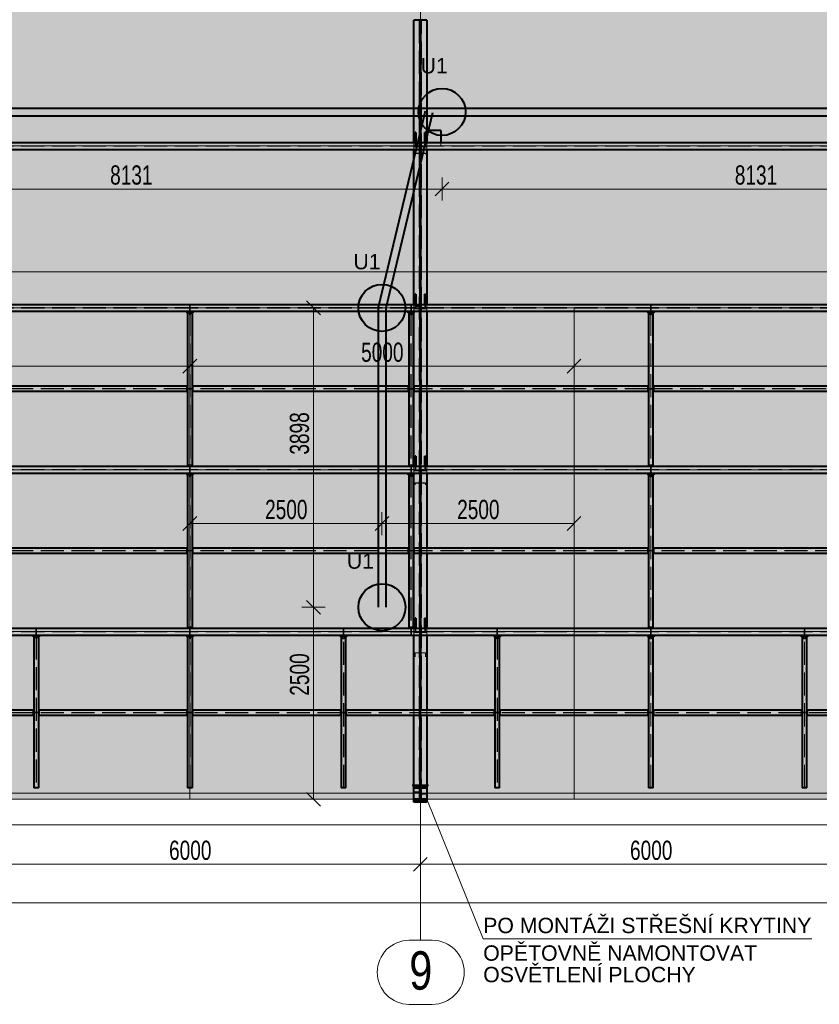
# Model space of a CAD drawing. Header units: metres. Extents: x 212 to 317, y 37 to 97.
# Tile 41 of 52: x 265 to 276, y 68 to 80. Entities that reach past the tile are written whole.
import ezdxf

# ---------------------------------------------------------------- set-up
doc = ezdxf.new("R2010")
doc.units = ezdxf.units.M
for name, pattern in [('__RA_15', [1.7, 1, -0.3, 0.1, -0.3]), ('__RA_2', [0.4, 0.3, -0.1]), ('__RA_4', [0.6, 0.3, -0.1, 0, -0.1, 0, -0.1])]:
    doc.linetypes.add(name, pattern=pattern)
for name, color, linetype, lineweight in [('OSY', 204, '__RA_15', 13), ('POPIS', 7, 'Continuous', 13), ('Standard', 7, 'Continuous', 40), ('VYZTUZ', 11, 'Continuous', 50)]:
    doc.layers.add(name, color=color, linetype=linetype, lineweight=lineweight)
doc.styles.add('ARIAL', font='ARIAL.TTF')

msp = doc.modelspace()

# ---------------------------------------------------------------- hatches: boundary and pattern name
at = {"layer": 'Standard', "linetype": 'Continuous', "lineweight": 13}
for color, points in [(7, [(225.682, 76.634), (291.2, 76.634), (288.775, 80.895), (228.108, 80.895)]), (204, [(249.441, 76.634), (249.441, 70.236), (267.441, 70.236), (267.441, 76.634)]), (204, [(272.441, 76.634), (267.441, 76.634), (267.441, 70.236), (272.441, 70.236)]), (204, [(272.441, 76.634), (272.441, 70.236), (288.441, 70.236), (288.441, 76.634)])]:
    msp.add_hatch(color=color, dxfattribs=at).paths.add_polyline_path(points)

# ---------------------------------------------------------------- linework, layer by layer
at = {"layer": 'OSY', "color": 204, "linetype": 'Continuous', "lineweight": 13}
for p, q in [((270.441, 68.407), (270.441, 93.935)), ((217.354, 78.742), (298.452, 78.742)), ((217.354, 76.634), (298.452, 76.634)), ((217.354, 74.527), (298.452, 74.527)), ((217.354, 72.419), (298.452, 72.419)), ((217.354, 70.318), (298.452, 70.318)), ((270.596, 68.401), (270.297, 68.401)), ((270.441, 68.407), (270.441, 68.407)), ((270.596, 67.567), (270.297, 67.567))]:
    msp.add_line(p, q, dxfattribs=at)
for centre, start, end in [((270.297, 67.984), 90, 270), ((270.596, 67.984), 270, 90)]:
    msp.add_arc(centre, 0.417, start, end, dxfattribs=at)
at = {"layer": 'Standard', "color": 1, "linetype": 'Continuous', "lineweight": 40}
for p, q in [((270.435, 80.381), (270.355, 80.381)), ((270.355, 78.787), (270.355, 80.381)), ((270.435, 80.381), (270.435, 78.787)), ((270.527, 80.381), (270.447, 80.381)), ((270.447, 78.787), (270.447, 80.381)), ((270.527, 80.381), (270.527, 78.942)), ((230.154, 79.234), (286.728, 79.234)), ((229.982, 79.134), (286.9, 79.134)), ((270.504, 79.196), (269.891, 76.64)), ((270.601, 79.173), (269.991, 76.628)), ((270.373, 78.787), (270.373, 78.918)), ((270.381, 78.918), (270.373, 78.918)), ((270.381, 78.918), (270.381, 78.787)), ((270.447, 78.833), (270.435, 78.833)), ((270.509, 78.918), (270.501, 78.918)), ((270.501, 78.787), (270.501, 78.918)), ((270.509, 78.918), (270.509, 78.787)), ((270.527, 78.942), (270.527, 78.787)), ((270.707, 78.942), (270.527, 78.942)), ((270.527, 78.787), (270.527, 78.942)), ((270.707, 78.942), (270.707, 78.787)), ((264.447, 78.787), (270.435, 78.787)), ((270.435, 78.787), (270.435, 78.697)), ((270.447, 78.739), (270.435, 78.739)), ((270.435, 78.729), (270.447, 78.729)), ((270.447, 78.787), (276.435, 78.787)), ((270.447, 78.697), (270.447, 78.787)), ((264.447, 78.697), (270.435, 78.697)), ((270.355, 76.679), (270.355, 78.697)), ((270.435, 78.697), (270.435, 76.679)), ((270.447, 76.679), (270.447, 78.697)), ((270.447, 78.697), (276.435, 78.697)), ((270.527, 78.697), (270.527, 76.679)), ((270.447, 78.533), (270.435, 78.533)), ((270.373, 76.679), (270.373, 76.811)), ((270.381, 76.811), (270.373, 76.811)), ((270.381, 76.811), (270.381, 76.679)), ((270.509, 76.811), (270.501, 76.811)), ((270.501, 76.679), (270.501, 76.811)), ((270.509, 76.811), (270.509, 76.679)), ((264.447, 76.679), (270.435, 76.679)), ((270.447, 76.735), (270.435, 76.735)), ((270.435, 76.679), (270.435, 76.589)), ((270.447, 76.679), (276.435, 76.679)), ((270.447, 76.589), (270.447, 76.679)), ((264.447, 76.589), (270.435, 76.589)), ((267.391, 76.581), (267.391, 76.589)), ((267.391, 76.581), (267.491, 76.581)), ((267.399, 76.581), (267.399, 76.576)), ((267.399, 76.576), (267.434, 76.576)), ((267.409, 76.571), (267.409, 74.58)), ((267.409, 76.571), (267.473, 76.571)), ((267.434, 76.576), (267.434, 76.571)), ((267.439, 76.571), (267.439, 76.581)), ((267.443, 76.581), (267.443, 76.571)), ((267.448, 76.571), (267.448, 76.576)), ((267.448, 76.576), (267.483, 76.576)), ((267.473, 74.58), (267.473, 76.571)), ((267.483, 76.576), (267.483, 76.581)), ((267.491, 76.589), (267.491, 76.581)), ((269.891, 76.64), (269.891, 72.736)), ((269.991, 76.628), (269.991, 72.736)), ((270.271, 76.581), (270.271, 76.589)), ((270.271, 76.581), (270.371, 76.581)), ((270.279, 76.581), (270.279, 76.576)), ((270.279, 76.576), (270.314, 76.576)), ((270.289, 76.571), (270.289, 74.58)), ((270.289, 76.571), (270.353, 76.571)), ((270.314, 76.576), (270.314, 76.571)), ((270.319, 76.571), (270.319, 76.581)), ((270.323, 76.581), (270.323, 76.571)), ((270.328, 76.571), (270.328, 76.576)), ((270.328, 76.576), (270.363, 76.576)), ((270.353, 74.58), (270.353, 76.571)), ((270.355, 75.621), (270.355, 76.576)), ((270.363, 76.576), (270.363, 76.581)), ((270.371, 76.589), (270.371, 76.581)), ((270.447, 76.632), (270.435, 76.632)), ((270.435, 76.622), (270.447, 76.622)), ((270.435, 76.589), (270.435, 75.613)), ((270.447, 75.613), (270.447, 76.589)), ((270.447, 76.589), (276.435, 76.589)), ((270.527, 76.589), (270.527, 75.613)), ((273.391, 76.581), (273.391, 76.589)), ((273.391, 76.581), (273.491, 76.581)), ((273.399, 76.581), (273.399, 76.576)), ((273.399, 76.576), (273.434, 76.576)), ((273.409, 76.571), (273.409, 74.58)), ((273.409, 76.571), (273.473, 76.571)), ((273.434, 76.576), (273.434, 76.571)), ((273.439, 76.571), (273.439, 76.581)), ((273.443, 76.581), (273.443, 76.571)), ((273.448, 76.571), (273.448, 76.576)), ((273.448, 76.576), (273.483, 76.576)), ((273.473, 74.58), (273.473, 76.571)), ((273.483, 76.576), (273.483, 76.581)), ((273.491, 76.589), (273.491, 76.581)), ((270.447, 76.385), (270.435, 76.385)), ((267.401, 75.613), (264.601, 75.613)), ((264.601, 75.549), (267.401, 75.549)), ((267.401, 75.621), (267.401, 75.613)), ((267.401, 75.621), (267.409, 75.621)), ((267.401, 75.613), (267.401, 75.549)), ((267.401, 75.549), (267.401, 75.541)), ((267.409, 75.541), (267.401, 75.541)), ((267.473, 75.621), (267.481, 75.621)), ((267.481, 75.541), (267.473, 75.541)), ((267.481, 75.613), (267.481, 75.621)), ((267.481, 75.549), (267.481, 75.613)), ((270.281, 75.613), (267.481, 75.613)), ((267.481, 75.541), (267.481, 75.549)), ((267.481, 75.549), (270.281, 75.549)), ((270.281, 75.621), (270.281, 75.613)), ((270.281, 75.621), (270.289, 75.621)), ((270.281, 75.613), (270.281, 75.549)), ((270.281, 75.549), (270.281, 75.541)), ((270.289, 75.541), (270.281, 75.541)), ((270.353, 75.621), (270.361, 75.621)), ((270.361, 75.541), (270.353, 75.541)), ((270.355, 74.572), (270.355, 75.541)), ((270.361, 75.613), (270.361, 75.621)), ((270.361, 75.549), (270.361, 75.613)), ((273.401, 75.613), (270.361, 75.613)), ((270.361, 75.541), (270.361, 75.549)), ((270.361, 75.549), (273.401, 75.549)), ((270.435, 75.549), (270.435, 74.572)), ((270.447, 74.572), (270.447, 75.549)), ((270.527, 75.549), (270.527, 74.572)), ((273.401, 75.621), (273.401, 75.613)), ((273.401, 75.621), (273.409, 75.621)), ((273.401, 75.613), (273.401, 75.549)), ((273.401, 75.549), (273.401, 75.541)), ((273.409, 75.541), (273.401, 75.541)), ((273.473, 75.621), (273.481, 75.621)), ((273.481, 75.541), (273.473, 75.541)), ((273.481, 75.613), (273.481, 75.621)), ((273.481, 75.549), (273.481, 75.613)), ((276.521, 75.613), (273.481, 75.613)), ((273.481, 75.541), (273.481, 75.549)), ((273.481, 75.549), (276.521, 75.549)), ((270.373, 74.572), (270.373, 74.703)), ((270.381, 74.703), (270.373, 74.703)), ((270.381, 74.703), (270.381, 74.572)), ((270.447, 74.618), (270.435, 74.618)), ((270.509, 74.703), (270.501, 74.703)), ((270.501, 74.572), (270.501, 74.703)), ((270.509, 74.703), (270.509, 74.572)), ((264.447, 74.572), (270.435, 74.572)), ((264.447, 74.482), (270.435, 74.482)), ((267.391, 74.474), (267.391, 74.482)), ((267.391, 74.474), (267.491, 74.474)), ((267.399, 74.474), (267.399, 74.469)), ((267.401, 74.572), (267.401, 74.58)), ((267.409, 74.58), (267.401, 74.58)), ((267.473, 74.58), (267.409, 74.58)), ((267.439, 74.464), (267.439, 74.474)), ((267.443, 74.474), (267.443, 74.464)), ((267.481, 74.58), (267.473, 74.58)), ((267.481, 74.58), (267.481, 74.572)), ((267.483, 74.469), (267.483, 74.474)), ((267.491, 74.482), (267.491, 74.474)), ((270.271, 74.474), (270.271, 74.482)), ((270.271, 74.474), (270.371, 74.474)), ((270.279, 74.474), (270.279, 74.469)), ((270.281, 74.572), (270.281, 74.58)), ((270.289, 74.58), (270.281, 74.58)), ((270.353, 74.58), (270.289, 74.58)), ((270.319, 74.464), (270.319, 74.474)), ((270.323, 74.474), (270.323, 74.464)), ((270.361, 74.58), (270.353, 74.58)), ((270.361, 74.58), (270.361, 74.572)), ((270.363, 74.469), (270.363, 74.474)), ((270.371, 74.482), (270.371, 74.474)), ((270.435, 74.572), (270.435, 74.482)), ((270.447, 74.524), (270.435, 74.524)), ((270.435, 74.514), (270.447, 74.514)), ((270.435, 74.482), (270.435, 73.505)), ((270.447, 74.572), (276.435, 74.572)), ((270.447, 74.482), (270.447, 74.572)), ((270.447, 73.505), (270.447, 74.482)), ((270.447, 74.482), (276.435, 74.482)), ((270.527, 74.482), (270.527, 73.505)), ((273.391, 74.474), (273.391, 74.482)), ((273.391, 74.474), (273.491, 74.474)), ((273.399, 74.474), (273.399, 74.469)), ((273.401, 74.572), (273.401, 74.58)), ((273.409, 74.58), (273.401, 74.58)), ((273.473, 74.58), (273.409, 74.58)), ((273.439, 74.464), (273.439, 74.474)), ((273.443, 74.474), (273.443, 74.464)), ((273.481, 74.58), (273.473, 74.58)), ((273.481, 74.58), (273.481, 74.572)), ((273.483, 74.469), (273.483, 74.474)), ((273.491, 74.482), (273.491, 74.474)), ((267.399, 74.469), (267.434, 74.469)), ((267.409, 74.464), (267.409, 72.472)), ((267.409, 74.464), (267.473, 74.464)), ((267.434, 74.469), (267.434, 74.464)), ((267.448, 74.464), (267.448, 74.469)), ((267.448, 74.469), (267.483, 74.469)), ((267.473, 72.472), (267.473, 74.464)), ((270.279, 74.469), (270.314, 74.469)), ((270.289, 74.464), (270.289, 72.472)), ((270.289, 74.464), (270.353, 74.464)), ((270.314, 74.469), (270.314, 74.464)), ((270.328, 74.464), (270.328, 74.469)), ((270.328, 74.469), (270.363, 74.469)), ((270.353, 72.472), (270.353, 74.464)), ((270.355, 73.513), (270.355, 74.469)), ((273.399, 74.469), (273.434, 74.469)), ((273.409, 74.464), (273.409, 72.472)), ((273.409, 74.464), (273.473, 74.464)), ((273.434, 74.469), (273.434, 74.464)), ((273.448, 74.464), (273.448, 74.469)), ((273.448, 74.469), (273.483, 74.469)), ((273.473, 72.472), (273.473, 74.464)), ((270.447, 74.218), (270.435, 74.218)), ((267.401, 73.505), (264.361, 73.505)), ((267.401, 73.513), (267.401, 73.505)), ((267.401, 73.513), (267.409, 73.513)), ((267.401, 73.505), (267.401, 73.441)), ((267.473, 73.513), (267.481, 73.513)), ((267.481, 73.505), (267.481, 73.513)), ((267.481, 73.441), (267.481, 73.505)), ((270.281, 73.505), (267.481, 73.505)), ((270.281, 73.513), (270.281, 73.505)), ((270.281, 73.513), (270.289, 73.513)), ((270.281, 73.505), (270.281, 73.441)), ((270.353, 73.513), (270.361, 73.513)), ((270.361, 73.505), (270.361, 73.513)), ((270.361, 73.441), (270.361, 73.505)), ((273.401, 73.505), (270.361, 73.505)), ((273.401, 73.513), (273.401, 73.505)), ((273.401, 73.513), (273.409, 73.513)), ((273.401, 73.505), (273.401, 73.441)), ((273.473, 73.513), (273.481, 73.513)), ((273.481, 73.505), (273.481, 73.513)), ((273.481, 73.441), (273.481, 73.505)), ((276.281, 73.505), (273.481, 73.505)), ((264.361, 73.441), (267.401, 73.441)), ((267.401, 73.441), (267.401, 73.433)), ((267.409, 73.433), (267.401, 73.433)), ((267.481, 73.433), (267.473, 73.433)), ((267.481, 73.433), (267.481, 73.441)), ((267.481, 73.441), (270.281, 73.441)), ((270.281, 73.441), (270.281, 73.433)), ((270.289, 73.433), (270.281, 73.433)), ((270.361, 73.433), (270.353, 73.433)), ((270.355, 72.464), (270.355, 73.433)), ((270.361, 73.433), (270.361, 73.441)), ((270.361, 73.441), (273.401, 73.441)), ((270.435, 73.441), (270.435, 72.464)), ((270.447, 72.464), (270.447, 73.441)), ((270.527, 73.441), (270.527, 72.464)), ((273.401, 73.441), (273.401, 73.433)), ((273.409, 73.433), (273.401, 73.433)), ((273.481, 73.433), (273.473, 73.433)), ((273.481, 73.433), (273.481, 73.441)), ((273.481, 73.441), (276.281, 73.441)), ((270.373, 72.464), (270.373, 72.595)), ((270.381, 72.595), (270.373, 72.595)), ((270.381, 72.595), (270.381, 72.464)), ((270.509, 72.595), (270.501, 72.595)), ((270.501, 72.464), (270.501, 72.595)), ((270.509, 72.595), (270.509, 72.464)), ((264.447, 72.464), (270.435, 72.464)), ((267.401, 72.464), (267.401, 72.472)), ((267.409, 72.472), (267.401, 72.472)), ((267.473, 72.472), (267.409, 72.472)), ((267.481, 72.472), (267.473, 72.472)), ((267.481, 72.472), (267.481, 72.464)), ((270.281, 72.464), (270.281, 72.472)), ((270.289, 72.472), (270.281, 72.472)), ((270.353, 72.472), (270.289, 72.472)), ((270.361, 72.472), (270.353, 72.472)), ((270.361, 72.472), (270.361, 72.464)), ((270.447, 72.5), (270.435, 72.5)), ((270.435, 72.464), (270.435, 72.374)), ((270.447, 72.464), (276.435, 72.464)), ((270.447, 72.374), (270.447, 72.464)), ((273.401, 72.464), (273.401, 72.472)), ((273.409, 72.472), (273.401, 72.472)), ((273.473, 72.472), (273.409, 72.472)), ((273.481, 72.472), (273.473, 72.472)), ((273.481, 72.472), (273.481, 72.464)), ((264.447, 72.374), (270.435, 72.374)), ((265.391, 72.366), (265.391, 72.374)), ((265.391, 72.366), (265.491, 72.366)), ((265.399, 72.366), (265.399, 72.361)), ((265.399, 72.361), (265.434, 72.361)), ((265.409, 72.356), (265.409, 70.386)), ((265.409, 72.356), (265.473, 72.356)), ((265.434, 72.361), (265.434, 72.356)), ((265.439, 72.356), (265.439, 72.366)), ((265.443, 72.366), (265.443, 72.356)), ((265.448, 72.356), (265.448, 72.361)), ((265.448, 72.361), (265.483, 72.361)), ((265.473, 70.386), (265.473, 72.356)), ((265.483, 72.361), (265.483, 72.366)), ((265.491, 72.374), (265.491, 72.366)), ((267.391, 72.366), (267.391, 72.374)), ((267.391, 72.366), (267.491, 72.366)), ((267.399, 72.366), (267.399, 72.361)), ((267.399, 72.361), (267.434, 72.361)), ((267.409, 72.356), (267.473, 72.356)), ((267.409, 72.356), (267.409, 70.386)), ((267.434, 72.361), (267.434, 72.356)), ((267.439, 72.356), (267.439, 72.366)), ((267.443, 72.366), (267.443, 72.356)), ((267.448, 72.356), (267.448, 72.361)), ((267.448, 72.361), (267.483, 72.361)), ((267.473, 70.386), (267.473, 72.356)), ((267.483, 72.361), (267.483, 72.366)), ((267.491, 72.374), (267.491, 72.366)), ((269.391, 72.366), (269.391, 72.374)), ((269.391, 72.366), (269.491, 72.366)), ((269.399, 72.366), (269.399, 72.361)), ((269.399, 72.361), (269.434, 72.361)), ((269.409, 72.356), (269.473, 72.356)), ((269.409, 72.356), (269.409, 70.386)), ((269.434, 72.361), (269.434, 72.356)), ((269.439, 72.356), (269.439, 72.366)), ((269.443, 72.366), (269.443, 72.356)), ((269.448, 72.356), (269.448, 72.361)), ((269.448, 72.361), (269.483, 72.361)), ((269.473, 70.386), (269.473, 72.356)), ((269.483, 72.361), (269.483, 72.366)), ((269.491, 72.374), (269.491, 72.366)), ((270.355, 71.397), (270.355, 72.374)), ((270.447, 72.416), (270.435, 72.416)), ((270.435, 72.406), (270.447, 72.406)), ((270.435, 72.374), (270.435, 71.397)), ((270.447, 71.397), (270.447, 72.374)), ((270.447, 72.374), (276.435, 72.374)), ((270.527, 72.374), (270.527, 71.397)), ((271.391, 72.366), (271.391, 72.374)), ((271.391, 72.366), (271.491, 72.366)), ((271.399, 72.366), (271.399, 72.361)), ((271.399, 72.361), (271.434, 72.361)), ((271.409, 72.356), (271.409, 70.386)), ((271.409, 72.356), (271.473, 72.356)), ((271.434, 72.361), (271.434, 72.356)), ((271.439, 72.356), (271.439, 72.366)), ((271.443, 72.366), (271.443, 72.356)), ((271.448, 72.356), (271.448, 72.361)), ((271.448, 72.361), (271.483, 72.361)), ((271.473, 70.386), (271.473, 72.356)), ((271.483, 72.361), (271.483, 72.366)), ((271.491, 72.374), (271.491, 72.366)), ((273.391, 72.366), (273.391, 72.374)), ((273.391, 72.366), (273.491, 72.366)), ((273.399, 72.366), (273.399, 72.361)), ((273.399, 72.361), (273.434, 72.361)), ((273.409, 72.356), (273.473, 72.356)), ((273.409, 72.356), (273.409, 70.386)), ((273.434, 72.361), (273.434, 72.356)), ((273.439, 72.356), (273.439, 72.366)), ((273.443, 72.366), (273.443, 72.356)), ((273.448, 72.356), (273.448, 72.361)), ((273.448, 72.361), (273.483, 72.361)), ((273.473, 70.386), (273.473, 72.356)), ((273.483, 72.361), (273.483, 72.366)), ((273.491, 72.374), (273.491, 72.366)), ((275.391, 72.366), (275.391, 72.374)), ((275.391, 72.366), (275.491, 72.366)), ((275.399, 72.366), (275.399, 72.361)), ((275.399, 72.361), (275.434, 72.361)), ((275.409, 72.356), (275.473, 72.356)), ((275.409, 72.356), (275.409, 70.386)), ((275.434, 72.361), (275.434, 72.356)), ((275.439, 72.356), (275.439, 72.366)), ((275.443, 72.366), (275.443, 72.356)), ((275.448, 72.356), (275.448, 72.361)), ((275.448, 72.361), (275.483, 72.361)), ((275.473, 70.386), (275.473, 72.356)), ((275.483, 72.361), (275.483, 72.366)), ((275.491, 72.374), (275.491, 72.366)), ((270.447, 72), (270.435, 72)), ((265.401, 71.397), (263.481, 71.397)), ((265.401, 71.405), (265.401, 71.397)), ((265.401, 71.405), (265.409, 71.405)), ((265.401, 71.397), (265.401, 71.333)), ((265.473, 71.405), (265.481, 71.405)), ((265.481, 71.397), (265.481, 71.405)), ((265.481, 71.333), (265.481, 71.397)), ((267.401, 71.397), (265.481, 71.397)), ((267.401, 71.405), (267.401, 71.397)), ((267.401, 71.405), (267.409, 71.405)), ((267.401, 71.397), (267.401, 71.333)), ((267.473, 71.405), (267.481, 71.405)), ((267.481, 71.397), (267.481, 71.405)), ((267.481, 71.333), (267.481, 71.397)), ((269.401, 71.397), (267.481, 71.397)), ((269.401, 71.405), (269.401, 71.397)), ((269.401, 71.405), (269.409, 71.405)), ((269.401, 71.397), (269.401, 71.333)), ((269.473, 71.405), (269.481, 71.405)), ((269.481, 71.397), (269.481, 71.405)), ((269.481, 71.333), (269.481, 71.397)), ((271.401, 71.397), (269.481, 71.397)), ((271.401, 71.405), (271.401, 71.397)), ((271.401, 71.405), (271.409, 71.405)), ((271.401, 71.397), (271.401, 71.333)), ((271.473, 71.405), (271.481, 71.405)), ((271.481, 71.397), (271.481, 71.405)), ((271.481, 71.333), (271.481, 71.397)), ((273.401, 71.397), (271.481, 71.397)), ((273.401, 71.405), (273.401, 71.397)), ((273.401, 71.405), (273.409, 71.405)), ((273.401, 71.397), (273.401, 71.333)), ((273.473, 71.405), (273.481, 71.405)), ((273.481, 71.397), (273.481, 71.405)), ((273.481, 71.333), (273.481, 71.397)), ((275.401, 71.397), (273.481, 71.397)), ((275.401, 71.405), (275.401, 71.397)), ((275.401, 71.405), (275.409, 71.405)), ((275.401, 71.397), (275.401, 71.333)), ((275.473, 71.405), (275.481, 71.405)), ((275.481, 71.397), (275.481, 71.405)), ((275.481, 71.333), (275.481, 71.397)), ((277.401, 71.397), (275.481, 71.397)), ((263.481, 71.333), (265.401, 71.333)), ((265.401, 71.333), (265.401, 71.325)), ((265.409, 71.325), (265.401, 71.325)), ((265.481, 71.325), (265.473, 71.325)), ((265.481, 71.325), (265.481, 71.333)), ((265.481, 71.333), (267.401, 71.333)), ((267.401, 71.333), (267.401, 71.325)), ((267.409, 71.325), (267.401, 71.325)), ((267.481, 71.325), (267.473, 71.325)), ((267.481, 71.325), (267.481, 71.333)), ((267.481, 71.333), (269.401, 71.333)), ((269.401, 71.333), (269.401, 71.325)), ((269.409, 71.325), (269.401, 71.325)), ((269.481, 71.325), (269.473, 71.325)), ((269.481, 71.325), (269.481, 71.333)), ((269.481, 71.333), (271.401, 71.333)), ((270.355, 70.386), (270.355, 71.333)), ((270.435, 71.333), (270.435, 70.396)), ((270.447, 70.386), (270.447, 71.333)), ((270.527, 71.333), (270.527, 70.201)), ((271.401, 71.333), (271.401, 71.325)), ((271.409, 71.325), (271.401, 71.325)), ((271.481, 71.325), (271.473, 71.325)), ((271.481, 71.325), (271.481, 71.333)), ((271.481, 71.333), (273.401, 71.333)), ((273.401, 71.333), (273.401, 71.325)), ((273.409, 71.325), (273.401, 71.325)), ((273.481, 71.325), (273.473, 71.325)), ((273.481, 71.325), (273.481, 71.333)), ((273.481, 71.333), (275.401, 71.333)), ((275.401, 71.333), (275.401, 71.325)), ((275.409, 71.325), (275.401, 71.325)), ((275.481, 71.325), (275.473, 71.325)), ((275.481, 71.325), (275.481, 71.333)), ((275.481, 71.333), (277.401, 71.333)), ((265.473, 70.386), (265.409, 70.386)), ((267.473, 70.386), (267.409, 70.386)), ((269.473, 70.386), (269.409, 70.386)), ((270.355, 70.386), (270.355, 70.396)), ((270.525, 70.396), (270.355, 70.396)), ((270.355, 70.226), (270.355, 70.386)), ((270.355, 70.386), (270.525, 70.386)), ((270.447, 70.413), (270.435, 70.413)), ((270.435, 70.396), (270.435, 70.236)), ((270.447, 70.226), (270.447, 70.386)), ((270.525, 70.396), (270.525, 70.386)), ((271.473, 70.386), (271.409, 70.386)), ((273.473, 70.386), (273.409, 70.386)), ((275.473, 70.386), (275.409, 70.386)), ((270.525, 70.236), (270.355, 70.236)), ((270.355, 70.226), (270.355, 70.236)), ((270.355, 70.201), (270.355, 70.226)), ((270.355, 70.226), (270.525, 70.226)), ((270.435, 70.201), (270.355, 70.201)), ((270.435, 70.236), (270.435, 70.201)), ((270.447, 70.212), (270.435, 70.212)), ((270.447, 70.201), (270.447, 70.226)), ((270.527, 70.201), (270.447, 70.201)), ((270.525, 70.236), (270.525, 70.226))]:
    msp.add_line(p, q, dxfattribs=at)
at = {"layer": 'Standard', "color": 136, "linetype": '__RA_2', "lineweight": 18}
for p, q in [((270.425, 80.381), (270.425, 70.202)), ((270.457, 70.202), (270.457, 80.381)), ((264.447, 78.745), (270.435, 78.745)), ((264.447, 78.739), (270.435, 78.739)), ((270.355, 78.739), (270.355, 78.787)), ((270.355, 78.729), (270.355, 78.739)), ((270.355, 78.697), (270.355, 78.729)), ((270.355, 78.729), (270.435, 78.729)), ((270.373, 78.805), (270.381, 78.805)), ((270.373, 78.745), (270.373, 78.787)), ((270.381, 78.787), (270.381, 78.745)), ((270.427, 78.801), (270.427, 78.801)), ((270.435, 78.801), (270.427, 78.801)), ((270.427, 78.801), (270.427, 78.77)), ((270.455, 78.801), (270.447, 78.801)), ((270.447, 78.745), (276.435, 78.745)), ((270.447, 78.739), (276.435, 78.739)), ((270.447, 78.729), (270.525, 78.729)), ((270.455, 78.77), (270.455, 78.801)), ((270.455, 78.801), (270.455, 78.801)), ((270.501, 78.805), (270.509, 78.805)), ((270.501, 78.745), (270.501, 78.787)), ((270.509, 78.787), (270.509, 78.745)), ((270.525, 78.739), (270.525, 78.729)), ((270.527, 78.787), (270.527, 78.741)), ((270.527, 78.741), (270.527, 78.787)), ((270.527, 78.741), (270.527, 78.697)), ((270.707, 78.741), (270.527, 78.741)), ((270.707, 78.787), (270.707, 78.741)), ((270.429, 78.649), (270.375, 78.649)), ((270.375, 78.649), (270.375, 78.645)), ((270.375, 78.645), (270.375, 78.636)), ((270.375, 78.645), (270.435, 78.645)), ((270.429, 78.653), (270.429, 78.649)), ((270.429, 78.645), (270.429, 78.649)), ((270.447, 78.645), (270.507, 78.645)), ((270.453, 78.649), (270.453, 78.653)), ((270.507, 78.649), (270.453, 78.649)), ((270.453, 78.649), (270.453, 78.645)), ((270.507, 78.645), (270.507, 78.649)), ((270.507, 78.636), (270.507, 78.645)), ((267.437, 76.647), (267.437, 76.679)), ((267.445, 76.679), (267.445, 76.647)), ((270.317, 76.647), (270.317, 76.679)), ((270.325, 76.679), (270.325, 76.647)), ((270.355, 76.632), (270.355, 76.679)), ((270.373, 76.698), (270.381, 76.698)), ((270.373, 76.637), (270.373, 76.679)), ((270.427, 76.661), (270.375, 76.661)), ((270.375, 76.661), (270.375, 76.653)), ((270.375, 76.661), (270.375, 76.661)), ((270.375, 76.653), (270.435, 76.653)), ((270.381, 76.679), (270.381, 76.637)), ((270.427, 76.713), (270.427, 76.712)), ((270.427, 76.712), (270.427, 76.661)), ((270.435, 76.712), (270.427, 76.712)), ((270.501, 76.698), (270.509, 76.698)), ((270.501, 76.637), (270.501, 76.679)), ((270.509, 76.679), (270.509, 76.637)), ((270.527, 76.679), (270.527, 76.589)), ((273.437, 76.647), (273.437, 76.679)), ((273.445, 76.679), (273.445, 76.647)), ((264.447, 76.637), (270.435, 76.637)), ((264.447, 76.632), (270.435, 76.632)), ((267.434, 76.571), (267.434, 76.541)), ((267.434, 76.541), (267.439, 76.541)), ((267.445, 76.647), (267.437, 76.647)), ((267.437, 76.647), (267.437, 76.637)), ((267.437, 76.632), (267.437, 76.622)), ((267.437, 76.622), (267.445, 76.622)), ((267.437, 76.589), (267.437, 76.622)), ((267.439, 76.571), (267.439, 74.58)), ((267.443, 76.571), (267.443, 74.58)), ((267.443, 76.541), (267.448, 76.541)), ((267.445, 76.637), (267.445, 76.647)), ((267.445, 76.622), (267.445, 76.632)), ((267.445, 76.622), (267.445, 76.589)), ((267.448, 76.541), (267.448, 76.571)), ((270.314, 76.571), (270.314, 76.541)), ((270.314, 76.541), (270.319, 76.541)), ((270.325, 76.647), (270.317, 76.647)), ((270.317, 76.647), (270.317, 76.637)), ((270.317, 76.632), (270.317, 76.622)), ((270.317, 76.622), (270.325, 76.622)), ((270.317, 76.589), (270.317, 76.622)), ((270.319, 76.571), (270.319, 74.58)), ((270.323, 76.571), (270.323, 74.58)), ((270.323, 76.541), (270.328, 76.541)), ((270.325, 76.637), (270.325, 76.647)), ((270.325, 76.622), (270.325, 76.632)), ((270.325, 76.622), (270.325, 76.589)), ((270.328, 76.541), (270.328, 76.571)), ((270.355, 76.622), (270.355, 76.632)), ((270.355, 76.589), (270.355, 76.622)), ((270.355, 76.622), (270.435, 76.622)), ((270.355, 76.576), (270.355, 76.589)), ((270.447, 76.637), (276.435, 76.637)), ((270.507, 76.633), (270.447, 76.633)), ((270.447, 76.632), (276.435, 76.632)), ((270.447, 76.622), (270.525, 76.622)), ((270.455, 76.589), (270.455, 76.625)), ((270.455, 76.625), (270.455, 76.625)), ((270.455, 76.625), (270.507, 76.625)), ((270.507, 76.633), (270.507, 76.633)), ((270.507, 76.625), (270.507, 76.633)), ((270.525, 76.632), (270.525, 76.622)), ((273.434, 76.571), (273.434, 76.541)), ((273.434, 76.541), (273.439, 76.541)), ((273.445, 76.647), (273.437, 76.647)), ((273.437, 76.647), (273.437, 76.637)), ((273.437, 76.632), (273.437, 76.622)), ((273.437, 76.622), (273.445, 76.622)), ((273.437, 76.589), (273.437, 76.622)), ((273.439, 76.571), (273.439, 74.58)), ((273.443, 76.571), (273.443, 74.58)), ((273.443, 76.541), (273.448, 76.541)), ((273.445, 76.637), (273.445, 76.647)), ((273.445, 76.622), (273.445, 76.632)), ((273.445, 76.622), (273.445, 76.589)), ((273.448, 76.541), (273.448, 76.571)), ((267.401, 75.583), (264.601, 75.583)), ((267.401, 75.578), (264.601, 75.578)), ((267.409, 75.585), (267.429, 75.585)), ((267.429, 75.577), (267.409, 75.577)), ((267.439, 75.585), (267.429, 75.585)), ((267.429, 75.585), (267.429, 75.577)), ((267.429, 75.577), (267.439, 75.577)), ((267.453, 75.585), (267.443, 75.585)), ((267.443, 75.577), (267.453, 75.577)), ((267.453, 75.577), (267.453, 75.585)), ((267.453, 75.585), (267.473, 75.585)), ((267.473, 75.577), (267.453, 75.577)), ((270.281, 75.583), (267.481, 75.583)), ((270.281, 75.578), (267.481, 75.578)), ((270.289, 75.585), (270.309, 75.585)), ((270.309, 75.577), (270.289, 75.577)), ((270.319, 75.585), (270.309, 75.585)), ((270.309, 75.585), (270.309, 75.577)), ((270.309, 75.577), (270.319, 75.577)), ((270.333, 75.585), (270.323, 75.585)), ((270.323, 75.577), (270.333, 75.577)), ((270.333, 75.577), (270.333, 75.585)), ((270.333, 75.585), (270.353, 75.585)), ((270.353, 75.577), (270.333, 75.577)), ((270.355, 75.541), (270.355, 75.621)), ((273.401, 75.583), (270.361, 75.583)), ((273.401, 75.578), (270.361, 75.578)), ((270.435, 75.613), (270.435, 75.549)), ((270.447, 75.549), (270.447, 75.613)), ((270.527, 75.613), (270.527, 75.549)), ((273.409, 75.585), (273.429, 75.585)), ((273.429, 75.577), (273.409, 75.577)), ((273.439, 75.585), (273.429, 75.585)), ((273.429, 75.585), (273.429, 75.577)), ((273.429, 75.577), (273.439, 75.577)), ((273.453, 75.585), (273.443, 75.585)), ((273.443, 75.577), (273.453, 75.577)), ((273.453, 75.577), (273.453, 75.585)), ((273.453, 75.585), (273.473, 75.585)), ((273.473, 75.577), (273.453, 75.577)), ((276.521, 75.583), (273.481, 75.583)), ((276.521, 75.578), (273.481, 75.578)), ((264.447, 74.529), (270.435, 74.529)), ((264.447, 74.524), (270.435, 74.524)), ((267.437, 74.539), (267.437, 74.572)), ((267.445, 74.539), (267.437, 74.539)), ((267.437, 74.539), (267.437, 74.529)), ((267.437, 74.524), (267.437, 74.514)), ((267.437, 74.514), (267.445, 74.514)), ((267.437, 74.482), (267.437, 74.514)), ((267.445, 74.572), (267.445, 74.539)), ((267.445, 74.529), (267.445, 74.539)), ((267.445, 74.514), (267.445, 74.524)), ((267.445, 74.514), (267.445, 74.482)), ((270.317, 74.539), (270.317, 74.572)), ((270.325, 74.539), (270.317, 74.539)), ((270.317, 74.539), (270.317, 74.529)), ((270.317, 74.524), (270.317, 74.514)), ((270.317, 74.514), (270.325, 74.514)), ((270.317, 74.482), (270.317, 74.514)), ((270.325, 74.572), (270.325, 74.539)), ((270.325, 74.529), (270.325, 74.539)), ((270.325, 74.514), (270.325, 74.524)), ((270.325, 74.514), (270.325, 74.482)), ((270.355, 74.524), (270.355, 74.572)), ((270.355, 74.514), (270.355, 74.524)), ((270.355, 74.482), (270.355, 74.514)), ((270.355, 74.514), (270.435, 74.514)), ((270.355, 74.469), (270.355, 74.482)), ((270.373, 74.59), (270.381, 74.59)), ((270.373, 74.529), (270.373, 74.572)), ((270.381, 74.572), (270.381, 74.529)), ((270.429, 74.575), (270.429, 74.575)), ((270.435, 74.575), (270.429, 74.575)), ((270.429, 74.575), (270.429, 74.554)), ((270.453, 74.575), (270.447, 74.575)), ((270.447, 74.529), (276.435, 74.529)), ((270.447, 74.524), (276.435, 74.524)), ((270.447, 74.514), (270.525, 74.514)), ((270.453, 74.554), (270.453, 74.575)), ((270.453, 74.575), (270.453, 74.575)), ((270.501, 74.59), (270.509, 74.59)), ((270.501, 74.529), (270.501, 74.572)), ((270.509, 74.572), (270.509, 74.529)), ((270.525, 74.524), (270.525, 74.514)), ((270.527, 74.572), (270.527, 74.482)), ((273.437, 74.539), (273.437, 74.572)), ((273.445, 74.539), (273.437, 74.539)), ((273.437, 74.539), (273.437, 74.529)), ((273.437, 74.524), (273.437, 74.514)), ((273.437, 74.514), (273.445, 74.514)), ((273.437, 74.482), (273.437, 74.514)), ((273.445, 74.572), (273.445, 74.539)), ((273.445, 74.529), (273.445, 74.539)), ((273.445, 74.514), (273.445, 74.524)), ((273.445, 74.514), (273.445, 74.482)), ((267.434, 74.464), (267.434, 74.434)), ((267.434, 74.434), (267.439, 74.434)), ((267.439, 74.464), (267.439, 72.472)), ((267.443, 74.464), (267.443, 72.472)), ((267.443, 74.434), (267.448, 74.434)), ((267.448, 74.434), (267.448, 74.464)), ((270.314, 74.464), (270.314, 74.434)), ((270.314, 74.434), (270.319, 74.434)), ((270.319, 74.464), (270.319, 72.472)), ((270.323, 74.464), (270.323, 72.472)), ((270.323, 74.434), (270.328, 74.434)), ((270.328, 74.434), (270.328, 74.464)), ((270.429, 74.355), (270.375, 74.355)), ((270.375, 74.355), (270.375, 74.352)), ((270.375, 74.352), (270.375, 74.332)), ((270.375, 74.352), (270.435, 74.352)), ((270.429, 74.357), (270.429, 74.355)), ((270.429, 74.346), (270.429, 74.355)), ((270.447, 74.352), (270.507, 74.352)), ((270.453, 74.355), (270.453, 74.357)), ((270.507, 74.355), (270.453, 74.355)), ((270.453, 74.355), (270.453, 74.346)), ((270.507, 74.352), (270.507, 74.355)), ((270.507, 74.332), (270.507, 74.352)), ((273.434, 74.464), (273.434, 74.434)), ((273.434, 74.434), (273.439, 74.434)), ((273.439, 74.464), (273.439, 72.472)), ((273.443, 74.464), (273.443, 72.472)), ((273.443, 74.434), (273.448, 74.434)), ((273.448, 74.434), (273.448, 74.464)), ((267.401, 73.475), (264.361, 73.475)), ((267.401, 73.471), (264.361, 73.471)), ((267.409, 73.477), (267.429, 73.477)), ((267.429, 73.469), (267.409, 73.469)), ((267.439, 73.477), (267.429, 73.477)), ((267.429, 73.477), (267.429, 73.469)), ((267.429, 73.469), (267.439, 73.469)), ((267.453, 73.477), (267.443, 73.477)), ((267.443, 73.469), (267.453, 73.469)), ((267.453, 73.469), (267.453, 73.477)), ((267.453, 73.477), (267.473, 73.477)), ((267.473, 73.469), (267.453, 73.469)), ((270.281, 73.475), (267.481, 73.475)), ((270.281, 73.471), (267.481, 73.471)), ((270.289, 73.477), (270.309, 73.477)), ((270.309, 73.469), (270.289, 73.469)), ((270.319, 73.477), (270.309, 73.477)), ((270.309, 73.477), (270.309, 73.469)), ((270.309, 73.469), (270.319, 73.469)), ((270.333, 73.477), (270.323, 73.477)), ((270.323, 73.469), (270.333, 73.469)), ((270.333, 73.469), (270.333, 73.477)), ((270.333, 73.477), (270.353, 73.477)), ((270.353, 73.469), (270.333, 73.469)), ((270.355, 73.433), (270.355, 73.513)), ((273.401, 73.475), (270.361, 73.475)), ((273.401, 73.471), (270.361, 73.471)), ((270.435, 73.505), (270.435, 73.441)), ((270.447, 73.441), (270.447, 73.505)), ((270.527, 73.505), (270.527, 73.441)), ((273.409, 73.477), (273.429, 73.477)), ((273.429, 73.469), (273.409, 73.469)), ((273.439, 73.477), (273.429, 73.477)), ((273.429, 73.477), (273.429, 73.469)), ((273.429, 73.469), (273.439, 73.469)), ((273.453, 73.477), (273.443, 73.477)), ((273.443, 73.469), (273.453, 73.469)), ((273.453, 73.469), (273.453, 73.477)), ((273.453, 73.477), (273.473, 73.477)), ((273.473, 73.469), (273.453, 73.469)), ((276.281, 73.475), (273.481, 73.475)), ((276.281, 73.471), (273.481, 73.471)), ((264.447, 72.422), (270.435, 72.422)), ((265.437, 72.432), (265.437, 72.464)), ((265.445, 72.432), (265.437, 72.432)), ((265.437, 72.432), (265.437, 72.422)), ((265.445, 72.464), (265.445, 72.432)), ((265.445, 72.422), (265.445, 72.432)), ((267.437, 72.432), (267.437, 72.464)), ((267.445, 72.432), (267.437, 72.432)), ((267.437, 72.432), (267.437, 72.422)), ((267.445, 72.464), (267.445, 72.432)), ((267.445, 72.422), (267.445, 72.432)), ((269.437, 72.432), (269.437, 72.464)), ((269.445, 72.432), (269.437, 72.432)), ((269.437, 72.432), (269.437, 72.422)), ((269.445, 72.464), (269.445, 72.432)), ((269.445, 72.422), (269.445, 72.432)), ((270.317, 72.432), (270.317, 72.464)), ((270.325, 72.432), (270.317, 72.432)), ((270.317, 72.432), (270.317, 72.422)), ((270.325, 72.464), (270.325, 72.432)), ((270.325, 72.422), (270.325, 72.432)), ((270.355, 72.416), (270.355, 72.464)), ((270.373, 72.482), (270.381, 72.482)), ((270.373, 72.422), (270.373, 72.464)), ((270.381, 72.464), (270.381, 72.422)), ((270.447, 72.422), (276.435, 72.422)), ((270.501, 72.482), (270.509, 72.482)), ((270.501, 72.422), (270.501, 72.464)), ((270.509, 72.464), (270.509, 72.422)), ((270.527, 72.464), (270.527, 72.374)), ((271.437, 72.432), (271.437, 72.464)), ((271.445, 72.432), (271.437, 72.432)), ((271.437, 72.432), (271.437, 72.422)), ((271.445, 72.464), (271.445, 72.432)), ((271.445, 72.422), (271.445, 72.432)), ((273.437, 72.432), (273.437, 72.464)), ((273.445, 72.432), (273.437, 72.432)), ((273.437, 72.432), (273.437, 72.422)), ((273.445, 72.464), (273.445, 72.432)), ((273.445, 72.422), (273.445, 72.432)), ((275.437, 72.432), (275.437, 72.464)), ((275.445, 72.432), (275.437, 72.432)), ((275.437, 72.432), (275.437, 72.422)), ((275.445, 72.464), (275.445, 72.432)), ((275.445, 72.422), (275.445, 72.432)), ((264.447, 72.416), (270.435, 72.416)), ((265.434, 72.356), (265.434, 72.326)), ((265.434, 72.326), (265.439, 72.326)), ((265.437, 72.416), (265.437, 72.406)), ((265.437, 72.406), (265.445, 72.406)), ((265.437, 72.374), (265.437, 72.406)), ((265.439, 72.356), (265.439, 70.386)), ((265.443, 72.356), (265.443, 70.386)), ((265.443, 72.326), (265.448, 72.326)), ((265.445, 72.406), (265.445, 72.416)), ((265.445, 72.406), (265.445, 72.374)), ((265.448, 72.326), (265.448, 72.356)), ((267.434, 72.356), (267.434, 72.326)), ((267.434, 72.326), (267.439, 72.326)), ((267.437, 72.416), (267.437, 72.406)), ((267.437, 72.406), (267.445, 72.406)), ((267.437, 72.374), (267.437, 72.406)), ((267.439, 70.386), (267.439, 72.356)), ((267.443, 70.386), (267.443, 72.356)), ((267.443, 72.326), (267.448, 72.326)), ((267.445, 72.406), (267.445, 72.416)), ((267.445, 72.406), (267.445, 72.374)), ((267.448, 72.326), (267.448, 72.356)), ((269.434, 72.356), (269.434, 72.326)), ((269.434, 72.326), (269.439, 72.326)), ((269.437, 72.416), (269.437, 72.406)), ((269.437, 72.406), (269.445, 72.406)), ((269.437, 72.374), (269.437, 72.406)), ((269.439, 70.386), (269.439, 72.356)), ((269.443, 70.386), (269.443, 72.356)), ((269.443, 72.326), (269.448, 72.326)), ((269.445, 72.406), (269.445, 72.416)), ((269.445, 72.406), (269.445, 72.374)), ((269.448, 72.326), (269.448, 72.356)), ((270.317, 72.416), (270.317, 72.406)), ((270.317, 72.406), (270.325, 72.406)), ((270.317, 72.374), (270.317, 72.406)), ((270.325, 72.406), (270.325, 72.416)), ((270.325, 72.406), (270.325, 72.374)), ((270.355, 72.406), (270.355, 72.416)), ((270.355, 72.374), (270.355, 72.406)), ((270.355, 72.406), (270.435, 72.406)), ((270.447, 72.416), (276.435, 72.416)), ((270.447, 72.406), (270.525, 72.406)), ((270.525, 72.416), (270.525, 72.406)), ((271.434, 72.356), (271.434, 72.326)), ((271.434, 72.326), (271.439, 72.326)), ((271.437, 72.416), (271.437, 72.406)), ((271.437, 72.406), (271.445, 72.406)), ((271.437, 72.374), (271.437, 72.406)), ((271.439, 72.356), (271.439, 70.386)), ((271.443, 72.356), (271.443, 70.386)), ((271.443, 72.326), (271.448, 72.326)), ((271.445, 72.406), (271.445, 72.416)), ((271.445, 72.406), (271.445, 72.374)), ((271.448, 72.326), (271.448, 72.356)), ((273.434, 72.356), (273.434, 72.326)), ((273.434, 72.326), (273.439, 72.326)), ((273.437, 72.416), (273.437, 72.406)), ((273.437, 72.406), (273.445, 72.406)), ((273.437, 72.374), (273.437, 72.406)), ((273.439, 70.386), (273.439, 72.356)), ((273.443, 70.386), (273.443, 72.356)), ((273.443, 72.326), (273.448, 72.326)), ((273.445, 72.406), (273.445, 72.416)), ((273.445, 72.406), (273.445, 72.374)), ((273.448, 72.326), (273.448, 72.356)), ((275.434, 72.356), (275.434, 72.326)), ((275.434, 72.326), (275.439, 72.326)), ((275.437, 72.416), (275.437, 72.406)), ((275.437, 72.406), (275.445, 72.406)), ((275.437, 72.374), (275.437, 72.406)), ((275.439, 70.386), (275.439, 72.356)), ((275.443, 70.386), (275.443, 72.356)), ((275.443, 72.326), (275.448, 72.326)), ((275.445, 72.406), (275.445, 72.416)), ((275.445, 72.406), (275.445, 72.374)), ((275.448, 72.326), (275.448, 72.356)), ((270.429, 72.143), (270.375, 72.143)), ((270.375, 72.143), (270.375, 72.141)), ((270.375, 72.141), (270.375, 72.09)), ((270.375, 72.141), (270.435, 72.141)), ((270.429, 72.146), (270.429, 72.143)), ((270.429, 72.112), (270.429, 72.143)), ((270.447, 72.141), (270.507, 72.141)), ((270.453, 72.143), (270.453, 72.146)), ((270.507, 72.143), (270.453, 72.143)), ((270.453, 72.143), (270.453, 72.112)), ((270.507, 72.141), (270.507, 72.143)), ((270.507, 72.09), (270.507, 72.141)), ((270.355, 71.333), (270.355, 71.397)), ((270.435, 71.397), (270.435, 71.333)), ((270.447, 71.333), (270.447, 71.397)), ((270.527, 71.397), (270.527, 71.333)), ((265.401, 71.367), (263.481, 71.367)), ((265.401, 71.363), (263.481, 71.363)), ((265.409, 71.369), (265.429, 71.369)), ((265.429, 71.361), (265.409, 71.361)), ((265.439, 71.369), (265.429, 71.369)), ((265.429, 71.369), (265.429, 71.361)), ((265.429, 71.361), (265.439, 71.361)), ((265.453, 71.369), (265.443, 71.369)), ((265.443, 71.361), (265.453, 71.361)), ((265.453, 71.361), (265.453, 71.369)), ((265.453, 71.369), (265.473, 71.369)), ((265.473, 71.361), (265.453, 71.361)), ((267.401, 71.367), (265.481, 71.367)), ((267.401, 71.363), (265.481, 71.363)), ((267.409, 71.369), (267.429, 71.369)), ((267.429, 71.361), (267.409, 71.361)), ((267.439, 71.369), (267.429, 71.369)), ((267.429, 71.369), (267.429, 71.361)), ((267.429, 71.361), (267.439, 71.361)), ((267.453, 71.369), (267.443, 71.369)), ((267.443, 71.361), (267.453, 71.361)), ((267.453, 71.361), (267.453, 71.369)), ((267.453, 71.369), (267.473, 71.369)), ((267.473, 71.361), (267.453, 71.361)), ((269.401, 71.367), (267.481, 71.367)), ((269.401, 71.363), (267.481, 71.363)), ((269.409, 71.369), (269.429, 71.369)), ((269.429, 71.361), (269.409, 71.361)), ((269.439, 71.369), (269.429, 71.369)), ((269.429, 71.369), (269.429, 71.361)), ((269.429, 71.361), (269.439, 71.361)), ((269.453, 71.369), (269.443, 71.369)), ((269.443, 71.361), (269.453, 71.361)), ((269.453, 71.361), (269.453, 71.369)), ((269.453, 71.369), (269.473, 71.369)), ((269.473, 71.361), (269.453, 71.361)), ((271.401, 71.367), (269.481, 71.367)), ((271.401, 71.363), (269.481, 71.363)), ((271.409, 71.369), (271.429, 71.369)), ((271.429, 71.361), (271.409, 71.361)), ((271.439, 71.369), (271.429, 71.369)), ((271.429, 71.369), (271.429, 71.361)), ((271.429, 71.361), (271.439, 71.361)), ((271.453, 71.369), (271.443, 71.369)), ((271.443, 71.361), (271.453, 71.361)), ((271.453, 71.361), (271.453, 71.369)), ((271.453, 71.369), (271.473, 71.369)), ((271.473, 71.361), (271.453, 71.361)), ((273.401, 71.367), (271.481, 71.367)), ((273.401, 71.363), (271.481, 71.363)), ((273.409, 71.369), (273.429, 71.369)), ((273.429, 71.361), (273.409, 71.361)), ((273.439, 71.369), (273.429, 71.369)), ((273.429, 71.369), (273.429, 71.361)), ((273.429, 71.361), (273.439, 71.361)), ((273.453, 71.369), (273.443, 71.369)), ((273.443, 71.361), (273.453, 71.361)), ((273.453, 71.361), (273.453, 71.369)), ((273.453, 71.369), (273.473, 71.369)), ((273.473, 71.361), (273.453, 71.361)), ((275.401, 71.367), (273.481, 71.367)), ((275.401, 71.363), (273.481, 71.363)), ((275.409, 71.369), (275.429, 71.369)), ((275.429, 71.361), (275.409, 71.361)), ((275.439, 71.369), (275.429, 71.369)), ((275.429, 71.369), (275.429, 71.361)), ((275.429, 71.361), (275.439, 71.361)), ((275.453, 71.369), (275.443, 71.369)), ((275.443, 71.361), (275.453, 71.361)), ((275.453, 71.361), (275.453, 71.369)), ((275.453, 71.369), (275.473, 71.369)), ((275.473, 71.361), (275.453, 71.361)), ((277.401, 71.367), (275.481, 71.367)), ((277.401, 71.363), (275.481, 71.363)), ((270.429, 70.39), (270.429, 70.389)), ((270.429, 70.389), (270.429, 70.335)), ((270.435, 70.389), (270.429, 70.389)), ((270.375, 70.336), (270.375, 70.335)), ((270.429, 70.335), (270.375, 70.335)), ((270.375, 70.335), (270.375, 70.329)), ((270.375, 70.329), (270.435, 70.329)), ((270.507, 70.309), (270.447, 70.309)), ((270.447, 70.249), (270.453, 70.249)), ((270.453, 70.304), (270.453, 70.303)), ((270.453, 70.249), (270.453, 70.303)), ((270.453, 70.303), (270.507, 70.303)), ((270.507, 70.309), (270.507, 70.31)), ((270.507, 70.303), (270.507, 70.309)), ((270.355, 70.202), (270.425, 70.202)), ((270.425, 70.208), (270.435, 70.208)), ((270.447, 70.208), (270.457, 70.208)), ((270.457, 70.202), (270.527, 70.202))]:
    msp.add_line(p, q, dxfattribs=at)
at = {"layer": 'Standard', "color": 204, "linetype": 'Continuous', "lineweight": 13}
for p, q in [((267.441, 70.236), (267.441, 76.634)), ((272.441, 70.236), (272.441, 76.634)), ((270.525, 70.236), (271.259, 68.418))]:
    msp.add_line(p, q, dxfattribs=at)
at = {"layer": 'Standard', "color": 1, "linetype": '__RA_4', "lineweight": 40}
msp.add_line((270.335, 70.42), (270.547, 70.42), dxfattribs=at)
at = {"layer": 'Standard', "color": 7, "linetype": 'Continuous', "lineweight": 13}
for p, q in [((222.039, 70.236), (294.843, 70.236)), ((271.259, 68.418), (275.538, 68.418))]:
    msp.add_line(p, q, dxfattribs=at)
msp.add_lwpolyline([(217.254, 69.903), (298.552, 69.903), (298.552, 92.332), (217.254, 92.332), (217.254, 69.903)], dxfattribs=at)
at = {"layer": 'Standard', "color": 1, "linetype": 'Continuous', "lineweight": 40}
for centre in [(270.723, 79.184), (269.941, 76.634), (269.941, 72.736)]:
    msp.add_circle(centre, 0.306, dxfattribs=at)
at = {"layer": 'VYZTUZ', "color": 171, "linetype": 'Continuous', "lineweight": 18}
for p, q in [((270.723, 78.181), (270.723, 78.331)), ((270.633, 78.091), (270.813, 78.271)), ((262.592, 78.181), (270.723, 78.181)), ((270.723, 78.181), (270.723, 78.031)), ((270.723, 78.181), (278.854, 78.181)), ((225.682, 77.105), (291.2, 77.105)), ((269.14, 76.544), (268.96, 76.724)), ((269.05, 76.634), (268.9, 76.634)), ((269.05, 76.634), (269.2, 76.634)), ((269.05, 72.736), (269.05, 76.634)), ((267.441, 75.874), (267.441, 76.024)), ((272.441, 75.874), (272.441, 76.024)), ((267.351, 75.784), (267.531, 75.964)), ((272.351, 75.784), (272.531, 75.964)), ((249.441, 75.874), (267.441, 75.874)), ((267.441, 75.874), (267.441, 75.724)), ((267.441, 75.874), (272.441, 75.874)), ((272.441, 75.874), (272.441, 75.724)), ((272.441, 75.874), (288.441, 75.874)), ((267.441, 73.826), (267.441, 73.976)), ((269.941, 73.826), (269.941, 73.976)), ((272.441, 73.826), (272.441, 73.976)), ((267.531, 73.916), (267.351, 73.736)), ((270.031, 73.916), (269.851, 73.736)), ((272.531, 73.916), (272.351, 73.736)), ((267.441, 73.826), (267.441, 73.676)), ((269.941, 73.826), (267.441, 73.826)), ((269.941, 73.826), (269.941, 73.676)), ((272.441, 73.826), (269.941, 73.826)), ((272.441, 73.826), (272.441, 73.676)), ((269.14, 72.646), (268.96, 72.826)), ((269.05, 72.736), (268.9, 72.736)), ((269.05, 72.736), (269.2, 72.736)), ((269.14, 70.146), (268.96, 70.326)), ((269.05, 70.236), (268.9, 70.236)), ((269.05, 70.236), (269.2, 70.236)), ((270.351, 69.3), (270.531, 69.48)), ((270.441, 69.39), (270.441, 69.54)), ((264.441, 69.39), (270.441, 69.39)), ((270.441, 69.39), (270.441, 69.24)), ((270.441, 69.39), (276.441, 69.39)), ((222.039, 68.89), (294.843, 68.89))]:
    msp.add_line(p, q, dxfattribs=at)
msp.add_lwpolyline([(269.05, 70.236), (269.05, 71.479), (269.05, 71.479), (269.05, 72.736)], dxfattribs=at)

# ---------------------------------------------------------------- texts
at = {"layer": 'OSY', "color": 204, "linetype": '__RA_15', "lineweight": 13, "insert": (270.297, 67.751), "char_height": 0.5, "width": 0.19231, "attachment_point": 7, "style": 'ARIAL'}
msp.add_mtext('\\W0.77;9', dxfattribs=at)
at = {"layer": 'POPIS', "color": 204, "linetype": 'Continuous', "lineweight": 13, "char_height": 0.2, "width": 0.09912, "attachment_point": 7, "style": 'ARIAL'}
for s, insert in [('\\W0.99;U1', (270.444, 79.683)), ('\\W0.99;U1', (269.57, 77.133)), ('\\W0.99;U1', (269.484, 73.235)), ('\\W0.99;PO\\~MONTÁŽI\\~STŘEŠNÍ\\~KRYTINY', (271.259, 68.491)), ('\\W0.99;OPĚTOVNĚ\\~NAMONTOVAT', (271.259, 68.132)), ('\\W0.99;OSVĚTLENÍ\\~PLOCHY', (271.259, 67.852))]:
    msp.add_mtext(s, dxfattribs=dict(at, insert=insert))
at = {"layer": 'VYZTUZ', "color": 171, "linetype": 'Continuous', "lineweight": 18, "char_height": 0.25, "width": 0.08929, "attachment_point": 7, "style": 'ARIAL'}
for s, insert in [('\\W0.71;8131', (266.403, 78.235)), ('\\W0.71;8131', (274.534, 78.235)), ('\\W0.71;5000', (269.67, 75.928)), ('\\W0.71;2500', (268.42, 73.881)), ('\\W0.71;2500', (270.92, 73.881)), ('\\W0.71;6000', (267.17, 69.444)), ('\\W0.71;6000', (273.17, 69.444))]:
    msp.add_mtext(s, dxfattribs=dict(at, insert=insert))
at = {"layer": 'VYZTUZ', "color": 171, "linetype": 'Continuous', "lineweight": 18, "char_height": 0.25, "width": 0.08929, "attachment_point": 7, "rotation": 90, "style": 'ARIAL'}
for s, insert in [('\\W0.71;3898', (268.995, 74.723)), ('\\W0.71;2500', (268.996, 71.585))]:
    msp.add_mtext(s, dxfattribs=dict(at, insert=insert))

doc.saveas('drawing.dxf')
